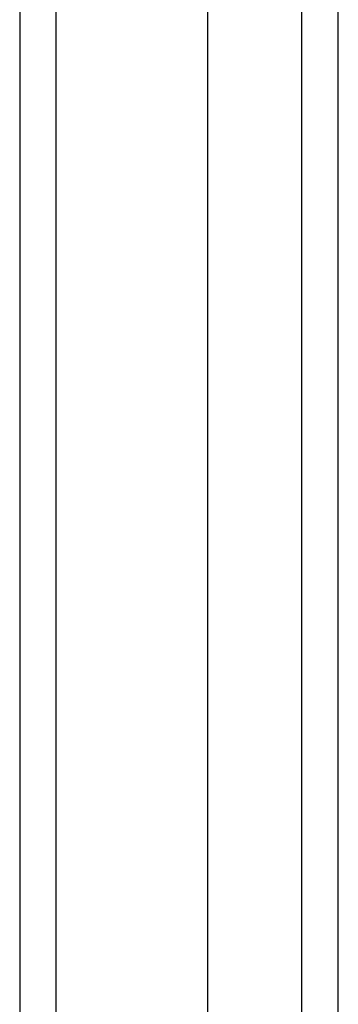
# Model space of a CAD drawing. Header units: inches. Extents: x 24 to 237, y 20 to 145.
# Tile 25 of 107: x 108.517 to 109.383, y 81.332 to 84.011. Entities that reach past the tile are written whole.
import ezdxf

# ---------------------------------------------------------------- set-up
doc = ezdxf.new("R2010")
doc.units = ezdxf.units.IN
doc.header["$MEASUREMENT"] = 0
doc.layers.add('Visible Edges(ANSI)', color=7, linetype='Continuous', lineweight=25)
doc.layers.add('Visible Tangent Edges(ANSI)', color=7, linetype='Continuous', lineweight=25)

msp = doc.modelspace()

# ---------------------------------------------------------------- linework, layer by layer
at = {"layer": 'Visible Edges(ANSI)'}
for p, q in [((108.5167, 98.526), (108.5167, 62.6821)), ((109.0285, 63.2918), (109.0285, 97.8745)), ((109.3828, 63.4803), (109.3828, 97.686))]:
    msp.add_line(p, q, dxfattribs=at)
at = {"layer": 'Visible Tangent Edges(ANSI)'}
for p, q in [((108.6157, 62.6821), (108.6157, 98.526)), ((109.2838, 63.3503), (109.2838, 97.816))]:
    msp.add_line(p, q, dxfattribs=at)

doc.saveas('drawing.dxf')
